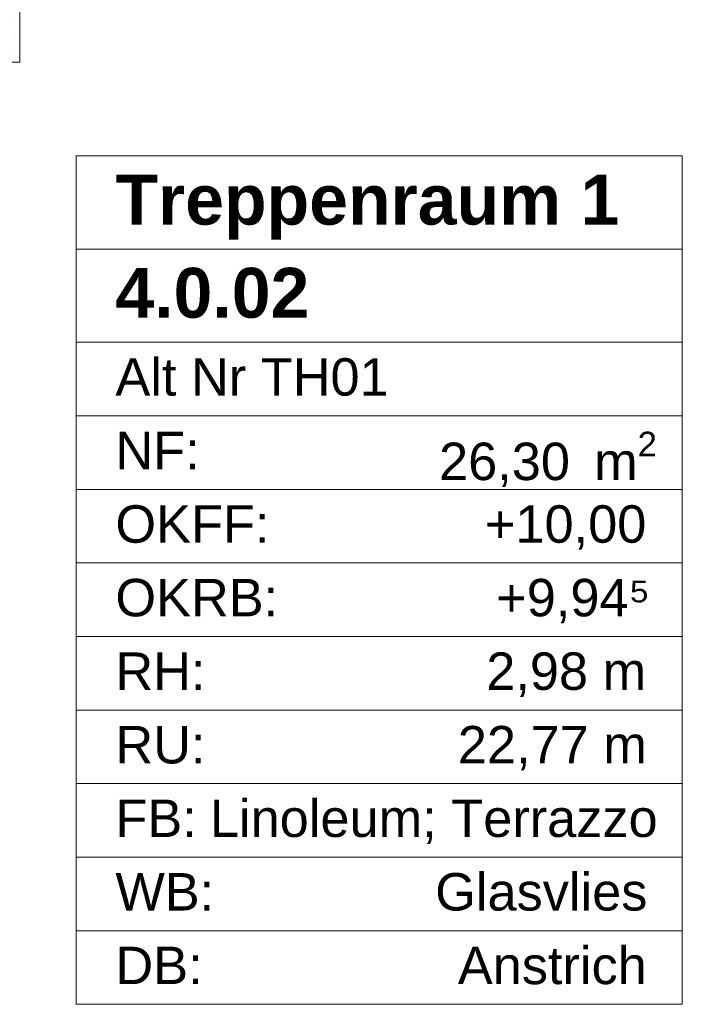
# Model space of a CAD drawing. Header units: metres. Extents: x -3.6 to 84.5, y -11 to 16.8.
# Tile 200 of 229: x 47.5 to 48.8, y 11.1 to 13.1. Entities that reach past the tile are written whole.
import ezdxf

# ---------------------------------------------------------------- set-up
doc = ezdxf.new("R2010")
doc.units = ezdxf.units.M
doc.header["$MEASUREMENT"] = 0
doc.layers.add('401 - Zone.Raum_ Raumbegrenzung_ Whg.', color=7, linetype='Continuous')
doc.layers.add('607 - Struktur.Stütze', color=7, linetype='Continuous')
doc.styles.add('ERSTELLTER_STIL_1', font='txt')
doc.styles.add('ERSTELLTER_STIL_2', font='txt')

msp = doc.modelspace()

# ---------------------------------------------------------------- hatches: boundary and pattern name
at = {"layer": '607 - Struktur.Stütze', "linetype": 'Continuous', "lineweight": 0, "true_color": 0x000000}
h = msp.add_hatch(dxfattribs=at)
h.set_pattern_fill('Gips_0001', color=18, style=0, pattern_type=2)
h.set_pattern_definition([(45, (0, 0), (-0.01767767, 0.01767767), [0, -0.025])])
h.paths.add_polyline_path([(47.48, 13), (47.41, 13), (47.41, 12.99), (47.49, 12.99), (47.49, 13.445), (47.48, 13.445)])

# ---------------------------------------------------------------- linework, layer by layer
at = {"layer": '401 - Zone.Raum_ Raumbegrenzung_ Whg.', "color": 7, "linetype": 'Continuous', "lineweight": 9}
for p, q in [((48.8169, 12.8022), (47.6031, 12.8022)), ((47.6031, 12.8022), (47.6031, 11.1031)), ((47.6031, 12.8022), (48.8169, 12.8022)), ((47.6031, 12.6156), (47.6031, 12.8022)), ((48.8169, 11.1031), (48.8169, 12.8022)), ((48.8169, 12.8022), (48.8169, 12.6156)), ((48.8169, 12.6156), (47.6031, 12.6156)), ((47.6031, 12.6156), (48.8169, 12.6156)), ((47.6031, 12.429), (47.6031, 12.6156)), ((48.8169, 12.6156), (48.8169, 12.429)), ((48.8169, 12.429), (47.6031, 12.429)), ((47.6031, 12.429), (48.8169, 12.429)), ((47.6031, 12.2817), (47.6031, 12.429)), ((48.8169, 12.429), (48.8169, 12.2817)), ((48.8169, 12.2817), (47.6031, 12.2817)), ((47.6031, 12.2817), (48.8169, 12.2817)), ((47.6031, 12.1343), (47.6031, 12.2817)), ((48.8169, 12.2817), (48.8169, 12.1343)), ((48.8169, 12.1343), (47.6031, 12.1343)), ((47.6031, 12.1343), (48.8169, 12.1343)), ((47.6031, 11.987), (47.6031, 12.1343)), ((48.8169, 12.1343), (48.8169, 11.987)), ((48.8169, 11.987), (47.6031, 11.987)), ((47.6031, 11.987), (48.8169, 11.987)), ((47.6031, 11.8397), (47.6031, 11.987)), ((48.8169, 11.987), (48.8169, 11.8397)), ((48.8169, 11.8397), (47.6031, 11.8397)), ((47.6031, 11.8397), (48.8169, 11.8397)), ((47.6031, 11.6924), (47.6031, 11.8397)), ((48.8169, 11.8397), (48.8169, 11.6924)), ((48.8169, 11.6924), (47.6031, 11.6924)), ((47.6031, 11.6924), (48.8169, 11.6924)), ((47.6031, 11.5451), (47.6031, 11.6924)), ((48.8169, 11.6924), (48.8169, 11.5451)), ((48.8169, 11.5451), (47.6031, 11.5451)), ((47.6031, 11.5451), (48.8169, 11.5451)), ((47.6031, 11.3977), (47.6031, 11.5451)), ((48.8169, 11.5451), (48.8169, 11.3977)), ((48.8169, 11.3977), (47.6031, 11.3977)), ((47.6031, 11.3977), (48.8169, 11.3977)), ((47.6031, 11.2504), (47.6031, 11.3977)), ((48.8169, 11.3977), (48.8169, 11.2504)), ((48.8169, 11.2504), (47.6031, 11.2504)), ((47.6031, 11.2504), (48.8169, 11.2504)), ((47.6031, 11.1031), (47.6031, 11.2504)), ((48.8169, 11.2504), (48.8169, 11.1031)), ((47.6031, 11.1031), (48.8169, 11.1031)), ((48.8169, 11.1031), (47.6031, 11.1031))]:
    msp.add_line(p, q, dxfattribs=at)
at = {"layer": '607 - Struktur.Stütze', "color": 7, "linetype": 'Continuous', "lineweight": 5, "flags": 128}
msp.add_lwpolyline([(47.41, 12.99), (47.49, 12.99), (47.49, 13.445)], dxfattribs=at)

# ---------------------------------------------------------------- texts
at = {"layer": '401 - Zone.Raum_ Raumbegrenzung_ Whg.', "color": 7, "lineweight": 9, "attachment_point": 1}
for s, insert, char_height, style in [('\\A1;{\\pqj;\\pt0;\\fArial|b1|i0|c0|p38;}', (48.7384, 12.7875), 0.1, 'ERSTELLTER_STIL_1'), ('\\A1;{\\pqj;\\pt0;\\fArial|b1|i0|c0|p38;Treppenraum 1}', (47.6817, 12.7646), 0.1, 'ERSTELLTER_STIL_1'), ('\\A1;{\\pqj;\\pt0;\\fArial|b1|i0|c0|p38;}', (48.7384, 12.6009), 0.1, 'ERSTELLTER_STIL_1'), ('\\A1;{\\pql;\\pt0;\\fArial|b1|i0|c0|p38;4.0.02}', (47.6817, 12.578), 0.1, 'ERSTELLTER_STIL_1'), ('\\A1;{\\pqj;\\pt0;\\fArial|b0|i0|c0|p38;Alt Nr TH01}', (47.6817, 12.3971), 0.075, 'ERSTELLTER_STIL_2'), ('\\A1;{\\pqj;\\pt0;\\fArial|b0|i0|c0|p38;}', (48.7384, 12.4143), 0.075, 'ERSTELLTER_STIL_2'), ('\\A1;{\\pqj;\\pt0;\\fArial|b0|i0|c0|p38;NF: }', (47.6817, 12.2498), 0.075, 'ERSTELLTER_STIL_2'), ('\\A1;{\\pql;\\pt0,0.05;\\fArial|b0|i0|c0|p38;26,30\\fArial|b0|i0|c0|p38;\\A1{\\H.66x;\\S^  ;}\\fArial|b0|i0|c0|p38; m\\fArial|b0|i0|c0|p38;\\A1{\\H.66x;\\S2^  ;}}', (48.3298, 12.2498), 0.075, 'ERSTELLTER_STIL_2'), ('\\A1;{\\pqj;\\pt0;\\fArial|b0|i0|c0|p38;OKFF: }', (47.6817, 12.1025), 0.075, 'ERSTELLTER_STIL_2'), ('\\A1;{\\pqj;\\pt0;\\fArial|b0|i0|c0|p38;+10,00}', (48.4216, 12.1025), 0.075, 'ERSTELLTER_STIL_2'), ('\\A1;{\\pqj;\\pt0;\\fArial|b0|i0|c0|p38;+9,94⁵}', (48.4442, 11.9551), 0.075, 'ERSTELLTER_STIL_2'), ('\\A1;{\\pqj;\\pt0;\\fArial|b0|i0|c0|p38;OKRB: }', (47.6817, 11.9551), 0.075, 'ERSTELLTER_STIL_2'), ('\\A1;{\\pqj;\\pt0;\\fArial|b0|i0|c0|p38;RH: }', (47.6817, 11.8078), 0.075, 'ERSTELLTER_STIL_2'), ('\\A1;{\\pqj;\\pt0;\\fArial|b0|i0|c0|p38;2,98 m}', (48.4243, 11.8078), 0.075, 'ERSTELLTER_STIL_2'), ('\\A1;{\\pqj;\\pt0;\\fArial|b0|i0|c0|p38;RU: }', (47.6817, 11.6605), 0.075, 'ERSTELLTER_STIL_2'), ('\\A1;{\\pqj;\\pt0;\\fArial|b0|i0|c0|p38;22,77 m}', (48.3674, 11.6605), 0.075, 'ERSTELLTER_STIL_2'), ('\\A1;{\\pqj;\\pt0;\\fArial|b0|i0|c0|p38;Linoleum; Terrazzo}', (47.8709, 11.5132), 0.075, 'ERSTELLTER_STIL_2'), ('\\A1;{\\pqj;\\pt0;\\fArial|b0|i0|c0|p38;FB: }', (47.6817, 11.5132), 0.075, 'ERSTELLTER_STIL_2'), ('\\A1;{\\pqj;\\pt0;\\fArial|b0|i0|c0|p38;WB: }', (47.6817, 11.3659), 0.075, 'ERSTELLTER_STIL_2'), ('\\A1;{\\pqj;\\pt0;\\fArial|b0|i0|c0|p38;Glasvlies}', (48.3221, 11.3659), 0.075, 'ERSTELLTER_STIL_2'), ('\\A1;{\\pqj;\\pt0;\\fArial|b0|i0|c0|p38;Anstrich}', (48.3674, 11.2185), 0.075, 'ERSTELLTER_STIL_2'), ('\\A1;{\\pqj;\\pt0;\\fArial|b0|i0|c0|p38;DB: }', (47.6817, 11.2185), 0.075, 'ERSTELLTER_STIL_2')]:
    msp.add_mtext(s, dxfattribs=dict(at, insert=insert, char_height=char_height, style=style))

doc.saveas('drawing.dxf')
